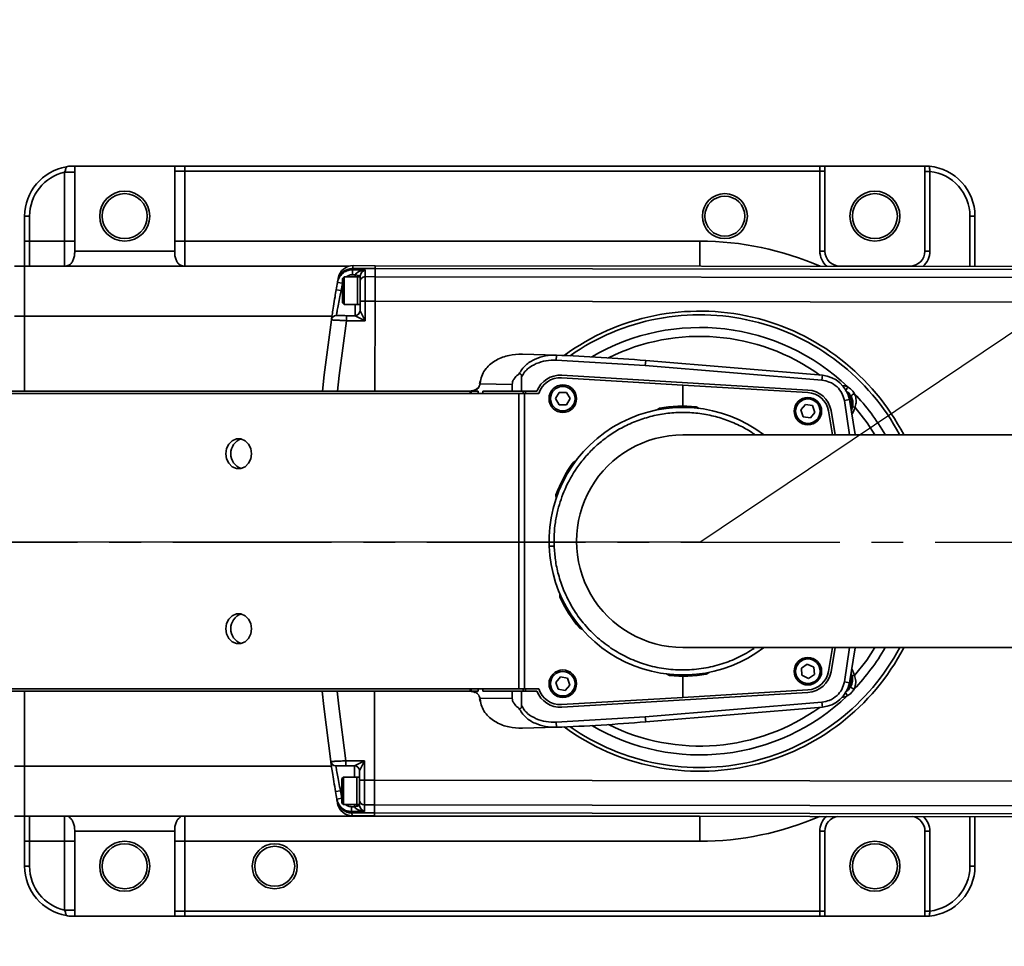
# Model space of a CAD drawing. Header units: millimetres. Extents: x 609 to 1177, y -109 to 470.
# Tile 5 of 40: x 801 to 840, y 71 to 108. Entities that reach past the tile are written whole.
import ezdxf

# ---------------------------------------------------------------- set-up
doc = ezdxf.new("R2010")
doc.units = ezdxf.units.MM
doc.header["$PDSIZE"] = -1
doc.linetypes.add('CENTER', pattern=[10.16, 6.35, -1.27, 1.27, -1.27])
doc.layers.add('中心线层', color=4, linetype='CENTER')
doc.dimstyles.new('ISO-25', dxfattribs={"dimtxt": 2.5, "dimasz": 2, "dimexe": 1.5, "dimexo": 0.625, "dimtad": 1, "dimdec": 1, "dimlfac": 5, "dimtxsty": 'Standard', "dimcen": 2.5, "dimclrd": 1, "dimclre": 1, "dimadec": 0, "dimazin": 0, "dimtfac": 1, "dimtdec": 1, "dimtmove": 0, "dimatfit": 3, "dimfxl": 1, "dimarcsym": 0})

# ---------------------------------------------------------------- blocks, each defined once
blk = doc.blocks.new('*D74')
at = {"color": 1, "lineweight": -2, "transparency": 16777216}
for p, q in [((888.886, 128.122), (879.273, 121.661)), ((827.814, 87.077), (877.613, 120.545))]:
    blk.add_line(p, q, dxfattribs=at)
at = {"color": 1, "transparency": 16777216}
blk.add_solid([(879.087, 121.938), (879.459, 121.384), (877.613, 120.545)], dxfattribs=at)
at = {"layer": 'Defpoints', "color": 0, "transparency": 16777216}
for p in [(877.613, 120.545), (827.814, 87.077)]:
    blk.add_point(p, dxfattribs=at)
at = {"color": 0, "transparency": 16777216, "insert": (883.864, 127.006), "char_height": 2.5, "attachment_point": 5, "rotation": 33.9042}
blk.add_mtext('R300', dxfattribs=at)

msp = doc.modelspace()

# ---------------------------------------------------------------- hatches: boundary and pattern name
at = {"true_color": 0xc7c8ca, "transparency": 33554687}
h = msp.add_hatch(color=9, dxfattribs=at)
h.dxf.hatch_style = 1
h.set_gradient(color1=(173, 221, 247), color2=(173, 221, 247))
h.paths.add_polyline_path([(797.81441, 139.03854, 0.26794919), (780.31441, 108.72765, -0.26794919), (805.31441, 108.72765, -0.53166032), (856.31523, 99.83254), (857.77301, 100.33487), (862.30279, 100.65521), (870.78103, 100.76923), (877.09201, 100.32473), (885.02008, 99.14812), (886.70211, 98.57655, 0.51475995)])
h = msp.add_hatch(color=9, dxfattribs=at)
h.dxf.hatch_style = 1
h.set_gradient(color1=(173, 221, 247), color2=(173, 221, 247))
h.paths.add_polyline_path([(797.81441, 35.11549, -0.26794919), (780.31441, 65.42638, 0.26794919), (805.31441, 65.42638, 0.53166032), (856.31523, 74.32148), (857.77301, 73.81915), (862.30279, 73.49882), (870.78103, 73.38479), (877.09201, 73.82929), (885.02008, 75.0059), (886.70211, 75.57747, -0.51475995)])

# ---------------------------------------------------------------- linework, layer by layer
at = {"linetype": 'Continuous', "lineweight": 35}
for p, q in [((806.81444, 102.11073), (802.81444, 102.11073)), ((802.81444, 102.11073), (802.81444, 98.71073)), ((806.81444, 98.71073), (806.81444, 102.11073)), ((807.21444, 102.11073), (807.21444, 101.91073)), ((807.21444, 102.11073), (832.61444, 102.11073)), ((832.61444, 101.91073), (832.61444, 102.11073)), ((836.81444, 102.11073), (832.81444, 102.11073)), ((832.81444, 102.11073), (832.81444, 98.71073)), ((836.81444, 98.71073), (836.81444, 102.11073)), ((802.41444, 101.86572), (802.81444, 101.86572)), ((802.41444, 99.11073), (802.41444, 101.86572)), ((807.21444, 101.91073), (806.81444, 101.91073)), ((807.21444, 101.91073), (807.21444, 99.11073)), ((832.61444, 101.91073), (807.21444, 101.91073)), ((832.81444, 101.91073), (832.61444, 101.91073)), ((832.61444, 98.71073), (832.61444, 101.91073)), ((836.81444, 101.89958), (837.01444, 101.89958)), ((837.01444, 101.89958), (837.01444, 98.71073)), ((801.01444, 100.11073), (800.81444, 100.11073)), ((800.81444, 99.11073), (800.81444, 100.11073)), ((801.01444, 100.11073), (801.01444, 99.11073)), ((838.61444, 100.11073), (838.81444, 100.11073)), ((838.61444, 98.09617), (838.61444, 100.11073)), ((838.81444, 100.11073), (838.81444, 98.0959)), ((800.81444, 99.11073), (801.01444, 99.11073)), ((801.01444, 98.11073), (801.01444, 99.11073)), ((801.01444, 99.11073), (802.41444, 99.11073)), ((802.41444, 98.11073), (802.41444, 99.11073)), ((802.41444, 99.11073), (802.81444, 99.11073)), ((807.21444, 99.11073), (806.81444, 99.11073)), ((807.21444, 99.11073), (807.21444, 98.11073)), ((807.21444, 99.11073), (827.81444, 99.11073)), ((827.81444, 98.11073), (827.81444, 99.11073)), ((802.81444, 98.71073), (806.81444, 98.71073)), ((802.81444, 98.66173), (802.81444, 98.71073)), ((806.81444, 98.71073), (806.81444, 98.66173)), ((832.81444, 98.71073), (832.61444, 98.71073)), ((836.81444, 98.71073), (837.01444, 98.71073)), ((800.41444, 98.11073), (800.81444, 98.11073)), ((800.81444, 98.11073), (800.81444, 96.11073)), ((800.81444, 98.11073), (813.79732, 98.11073)), ((813.94681, 98.12944), (813.9281, 98.01295)), ((813.94681, 98.12944), (814.82928, 98.12825)), ((814.82928, 98.12825), (814.82913, 98.01173)), ((814.82928, 98.12825), (848.0415, 98.08346)), ((833.41444, 98.11073), (836.21444, 98.11073)), ((833.41444, 98.11073), (833.41444, 98.10318)), ((836.21444, 98.11073), (836.21444, 98.09941)), ((813.58868, 97.67992), (813.5286, 97.62)), ((813.58868, 97.67992), (813.58719, 96.57992)), ((814.12868, 97.67919), (813.58868, 97.67992)), ((813.91876, 97.76551), (813.91902, 97.96163)), ((814.03656, 97.76536), (813.91876, 97.76551)), ((813.9281, 98.01295), (813.91902, 97.96163)), ((813.91902, 97.96163), (814.42906, 97.96094)), ((814.82913, 98.01173), (813.9281, 98.01295)), ((814.02868, 97.68537), (814.22868, 97.6851)), ((814.02868, 97.67933), (814.02868, 97.68537)), ((814.03656, 97.76536), (814.23262, 97.72663)), ((814.12868, 97.67919), (814.12719, 96.57919)), ((814.22868, 97.67906), (814.12868, 97.67919)), ((814.22868, 97.67906), (814.22819, 97.32113)), ((814.22868, 97.67906), (814.22868, 97.6851)), ((814.42869, 97.68956), (814.42737, 96.70898)), ((814.42906, 97.96094), (814.42869, 97.68956)), ((814.42869, 97.68956), (814.82869, 97.68902)), ((814.82869, 97.68902), (814.82737, 96.70844)), ((814.82913, 98.01173), (814.82869, 97.68902)), ((814.82869, 97.68902), (847.23705, 97.64532)), ((847.80217, 97.96727), (814.82913, 98.01173)), ((813.52153, 97.427), (813.32456, 97.46171)), ((813.33653, 97.52939), (813.35541, 97.63528)), ((813.52727, 96.64), (813.5286, 97.62)), ((814.22737, 96.70925), (814.22819, 97.32113)), ((813.46998, 97.13008), (813.27285, 97.16379)), ((813.46998, 97.13008), (813.52794, 97.13)), ((813.52727, 96.64), (813.58719, 96.57992)), ((813.58719, 96.57992), (814.12719, 96.57919)), ((814.02659, 96.12933), (814.02719, 96.57933)), ((814.12719, 96.57919), (814.22719, 96.57906)), ((814.22686, 96.32906), (814.22737, 96.70925)), ((814.42737, 96.70898), (814.22737, 96.70925)), ((814.42737, 96.70898), (814.42632, 95.92879)), ((814.82737, 96.70844), (814.42737, 96.70898)), ((814.82252, 93.11073), (814.82737, 96.70844)), ((845.96569, 96.66645), (814.82737, 96.70844)), ((800.81444, 96.11073), (800.41444, 96.11073)), ((800.81444, 93.11073), (800.81444, 96.11073)), ((813.10247, 96.11073), (800.81444, 96.11073)), ((813.68206, 96.12979), (813.68179, 95.92979)), ((813.68206, 96.12979), (814.02659, 96.12933)), ((814.42632, 95.92879), (814.02659, 96.12933)), ((814.22686, 96.32906), (814.42632, 95.92879)), ((814.42632, 95.92879), (813.68179, 95.92979)), ((820.71715, 94.59244), (822.07755, 94.55177)), ((822.07755, 94.55177), (822.06988, 94.35192)), ((822.06988, 94.35192), (825.6339, 94.13508)), ((825.65051, 94.33439), (825.6339, 94.13508)), ((825.6339, 94.13508), (832.69923, 93.5463)), ((832.71583, 93.74561), (825.65051, 94.33439)), ((832.13877, 93.15704), (822.29428, 93.74719)), ((832.71583, 93.74561), (832.69923, 93.5463)), ((819.02666, 93.51851), (819.00874, 93.41941)), ((819.04392, 93.51625), (819.02477, 93.40596)), ((819.02477, 93.40596), (820.31148, 93.3813)), ((819.02665, 93.51851), (819.02665, 93.51851)), ((819.04392, 93.51625), (819.02665, 93.51851)), ((820.31148, 93.3813), (820.31148, 93.11073)), ((820.68254, 93.67602), (820.68254, 93.11073)), ((827.13444, 93.35686), (822.28829, 93.64737)), ((827.13444, 93.35686), (827.13444, 92.51073)), ((827.13444, 93.35686), (832.13278, 93.05722)), ((818.84645, 93.1629), (818.61928, 93.11073)), ((818.62991, 93.01073), (818.62991, 93.11073)), ((818.66875, 93.11073), (818.62991, 93.11073)), ((818.66875, 93.11073), (818.95159, 93.11073)), ((818.66875, 93.01073), (818.66875, 93.11073)), ((818.94901, 93.24154), (818.84645, 93.1629)), ((818.95159, 93.11073), (818.95159, 93.01073)), ((819.14233, 93.01073), (819.14233, 93.11073)), ((819.14233, 93.11073), (820.31148, 93.11073)), ((820.31148, 93.11073), (820.68254, 93.11073)), ((820.57795, 93.01073), (820.80457, 93.01073)), ((820.68254, 93.11073), (821.30216, 93.11073)), ((820.74593, 93.01073), (820.74593, 93.11073)), ((820.80457, 93.01073), (821.37334, 93.01073)), ((820.84894, 93.11073), (820.84894, 93.01073)), ((822.04576, 92.81072), (822.19009, 93.06072)), ((822.19009, 93.06072), (822.47877, 93.06073)), ((822.47877, 93.06073), (822.62311, 92.81074)), ((822.19011, 92.56072), (822.04576, 92.81072)), ((822.47878, 92.56073), (822.19011, 92.56072)), ((822.62311, 92.81074), (822.47878, 92.56073)), ((831.85008, 92.36044), (832.03531, 92.58185)), ((832.03531, 92.58185), (832.31967, 92.53213)), ((832.31967, 92.53213), (832.4188, 92.26101)), ((833.79459, 92.77638), (833.59818, 92.73861)), ((833.79602, 91.36073), (833.59818, 92.73861)), ((826.08344, 92.35648), (826.19883, 92.42906)), ((827.66508, 92.48459), (827.78563, 92.42095)), ((831.9492, 92.08932), (831.85008, 92.36044)), ((832.4188, 92.26101), (832.23356, 92.0396)), ((832.96439, 92.31994), (833.12178, 91.36499)), ((833.22315, 91.36306), (833.06277, 92.33784)), ((833.87349, 92.34945), (833.92184, 92.48339)), ((833.92184, 92.48339), (834.01926, 92.46083)), ((832.23356, 92.0396), (831.9492, 92.08932)), ((822.74585, 90.25721), (822.86125, 90.32979)), ((823.11698, 83.57766), (822.99643, 83.6413)), ((824.43738, 82.72343), (824.26105, 82.83684)), ((833.12207, 82.85843), (832.96439, 81.90151)), ((833.06277, 81.88361), (833.22286, 82.85644)), ((833.59818, 81.48284), (833.79602, 82.86073)), ((831.87385, 82.03492), (832.1117, 82.1985)), ((831.89658, 81.74715), (831.87385, 82.03492)), ((832.1117, 82.1985), (832.37229, 82.07431)), ((832.37229, 82.07431), (832.39503, 81.78653)), ((822.05029, 81.46163), (822.23645, 81.68226)), ((822.23645, 81.68226), (822.5206, 81.63135)), ((822.5206, 81.63135), (822.61859, 81.35982)), ((826.6038, 81.73686), (826.48325, 81.8005)), ((827.13444, 80.86459), (827.13444, 81.71073)), ((828.18544, 81.86498), (828.07004, 81.7924)), ((832.15717, 81.62295), (831.89658, 81.74715)), ((832.39503, 81.78653), (832.15717, 81.62295)), ((833.90733, 81.72161), (834.00481, 81.74391)), ((794.50774, 81.21073), (820.57795, 81.21073)), ((794.71376, 81.11073), (818.62991, 81.11073)), ((800.81444, 78.11073), (800.81444, 81.11073)), ((814.80153, 77.54807), (814.80633, 81.11073)), ((818.84645, 81.05855), (818.61928, 81.11073)), ((818.62991, 81.11073), (818.62991, 81.21073)), ((818.66875, 81.11073), (818.62991, 81.11073)), ((818.66875, 81.11073), (818.66875, 81.21073)), ((818.66875, 81.11073), (818.95159, 81.11073)), ((818.95159, 81.21073), (818.95159, 81.11073)), ((819.14233, 81.11073), (819.14233, 81.21073)), ((820.31148, 81.11073), (819.14233, 81.11073)), ((820.31148, 81.11073), (820.31148, 80.84015)), ((820.68254, 81.11073), (820.31148, 81.11073)), ((820.80457, 81.21073), (820.57795, 81.21073)), ((820.68254, 81.11073), (820.68254, 80.54544)), ((821.30216, 81.11073), (820.68254, 81.11073)), ((820.74593, 81.11073), (820.74593, 81.21073)), ((820.80457, 81.21073), (821.37334, 81.21073)), ((820.84894, 81.21073), (820.84894, 81.11073)), ((822.14827, 81.1901), (822.05029, 81.46163)), ((822.43242, 81.13919), (822.14827, 81.1901)), ((822.61859, 81.35982), (822.43242, 81.13919)), ((832.13278, 81.16423), (827.13444, 80.86459)), ((833.79459, 81.44507), (833.59818, 81.48284)), ((819.00874, 80.80204), (819.02666, 80.70295)), ((819.02477, 80.81549), (820.31148, 80.84015)), ((819.04392, 80.7052), (819.02477, 80.81549)), ((827.13444, 80.86459), (822.28829, 80.57408)), ((822.29428, 80.47426), (832.13877, 81.06441)), ((819.04392, 80.7052), (819.02665, 80.70294)), ((825.6339, 80.08637), (832.69923, 80.67515)), ((832.71583, 80.47584), (825.65051, 79.88707)), ((832.71583, 80.47584), (832.69923, 80.67515)), ((822.06988, 79.86953), (825.6339, 80.08637)), ((825.65051, 79.88707), (825.6339, 80.08637)), ((820.71715, 79.62901), (822.07755, 79.66968)), ((822.07755, 79.66968), (822.06988, 79.86953)), ((800.41444, 78.11073), (800.81444, 78.11073)), ((800.81444, 78.11073), (800.81444, 76.11073)), ((800.81444, 78.11073), (813.08417, 78.11073)), ((813.65778, 78.12981), (813.65805, 78.32981)), ((814.00231, 78.12934), (813.65778, 78.12981)), ((813.65805, 78.32981), (814.40258, 78.3288)), ((814.00171, 77.67934), (814.00231, 78.12934)), ((814.00231, 78.12934), (814.40258, 78.3288)), ((814.40258, 78.3288), (814.20204, 77.92907)), ((814.40258, 78.3288), (814.40153, 77.54861)), ((813.5003, 76.64002), (813.50163, 77.62002)), ((813.56171, 77.67994), (813.50163, 77.62002)), ((813.56171, 77.67994), (813.56022, 76.57994)), ((814.10171, 77.67921), (813.56171, 77.67994)), ((814.10171, 77.67921), (814.10022, 76.57921)), ((814.20171, 77.67907), (814.10171, 77.67921)), ((814.20153, 77.54888), (814.20204, 77.92907)), ((814.2007, 76.937), (814.20153, 77.54888)), ((814.40153, 77.54861), (814.20153, 77.54888)), ((814.40153, 77.54861), (814.40021, 76.56803)), ((814.40153, 77.54861), (814.80153, 77.54807)), ((814.80153, 77.54807), (814.80021, 76.56749)), ((814.80153, 77.54807), (845.94372, 77.50607)), ((813.44301, 77.1301), (813.24578, 77.09692)), ((813.49376, 76.83303), (813.2967, 76.79886)), ((813.44301, 77.1301), (813.50096, 77.13002)), ((814.2007, 76.937), (814.20022, 76.57908)), ((813.32708, 76.6252), (813.30848, 76.73115)), ((813.5003, 76.64002), (813.56022, 76.57994)), ((813.56022, 76.57994), (814.10022, 76.57921)), ((813.89007, 76.49345), (813.88981, 76.29734)), ((813.89007, 76.49345), (814.00787, 76.4933)), ((814.00021, 76.57331), (814.00022, 76.57935)), ((814.00021, 76.57331), (814.20021, 76.57304)), ((814.00787, 76.4933), (814.20404, 76.53149)), ((814.10022, 76.57921), (814.20022, 76.57908)), ((814.20021, 76.57304), (814.20022, 76.57908)), ((814.40021, 76.56803), (814.39984, 76.29665)), ((814.80021, 76.56749), (814.40021, 76.56803)), ((814.80021, 76.56749), (814.79977, 76.24478)), ((847.20773, 76.52379), (814.80021, 76.56749)), ((800.81444, 76.11073), (800.41444, 76.11073)), ((827.80702, 76.11073), (800.81444, 76.11073)), ((801.01444, 75.11073), (801.01444, 76.11073)), ((802.41444, 75.11073), (802.41444, 76.11073)), ((807.21444, 76.11073), (807.21444, 75.11073)), ((813.88981, 76.29734), (813.89875, 76.246)), ((814.39984, 76.29665), (813.88981, 76.29734)), ((813.89875, 76.246), (814.79977, 76.24478)), ((813.89875, 76.246), (813.91714, 76.12946)), ((814.79961, 76.12827), (813.91714, 76.12946)), ((814.79977, 76.24478), (814.79961, 76.12827)), ((848.04248, 76.08344), (814.79961, 76.12827)), ((814.79977, 76.24478), (847.80895, 76.20027)), ((827.81444, 75.11073), (827.81444, 76.11073)), ((838.61444, 74.11073), (838.61444, 76.09615)), ((838.81444, 76.09588), (838.81444, 74.11073)), ((802.81444, 75.51073), (802.81444, 75.55972)), ((806.81444, 75.51073), (802.81444, 75.51073)), ((802.81444, 75.51073), (802.81444, 72.11073)), ((806.81444, 75.55972), (806.81444, 75.51073)), ((806.81444, 72.11073), (806.81444, 75.51073)), ((832.61444, 75.51073), (832.81444, 75.51073)), ((832.61444, 72.31073), (832.61444, 75.51073)), ((832.81444, 75.51073), (832.81444, 72.11073)), ((836.81444, 72.11073), (836.81444, 75.51073)), ((837.01444, 75.51073), (836.81444, 75.51073)), ((837.01444, 75.51073), (837.01444, 72.32187)), ((801.01444, 75.11073), (800.81444, 75.11073)), ((800.81444, 74.11073), (800.81444, 75.11073)), ((802.41444, 75.11073), (801.01444, 75.11073)), ((801.01444, 75.11073), (801.01444, 74.11073)), ((802.41444, 75.11073), (802.81444, 75.11073)), ((802.41444, 72.35573), (802.41444, 75.11073)), ((807.21444, 75.11073), (806.81444, 75.11073)), ((827.81444, 75.11073), (807.21444, 75.11073)), ((807.21444, 75.11073), (807.21444, 72.31073)), ((800.81444, 74.11073), (801.01444, 74.11073)), ((838.81444, 74.11073), (838.61444, 74.11073)), ((802.41444, 72.35573), (802.81444, 72.35573)), ((802.81444, 72.11073), (806.81444, 72.11073)), ((807.21444, 72.31073), (806.81444, 72.31073)), ((807.21444, 72.31073), (807.21444, 72.11073)), ((807.21444, 72.31073), (832.61444, 72.31073)), ((832.61444, 72.11073), (807.21444, 72.11073)), ((832.61444, 72.31073), (832.81444, 72.31073)), ((832.61444, 72.11073), (832.61444, 72.31073)), ((832.81444, 72.11073), (836.81444, 72.11073)), ((837.01444, 72.32187), (836.81444, 72.32187))]:
    msp.add_line(p, q, dxfattribs=at)
at = {"color": 7, "linetype": 'Continuous', "lineweight": 35}
for p, q in [((794.50774, 93.01073), (820.57795, 93.01073)), ((794.71376, 93.11073), (818.62991, 93.11073)), ((820.57795, 81.21073), (820.57795, 93.01073)), ((820.80457, 93.01073), (820.80457, 81.21073)), ((822.06598, 88.82341), (822.06082, 88.95963)), ((822.45445, 84.96125), (822.36625, 85.16472)), ((822.21521, 84.88334), (822.21005, 85.01956))]:
    msp.add_line(p, q, dxfattribs=at)
msp.add_line((827.81441, 87.07701), (792.81441, 87.07701))
at = {"linetype": 'Continuous', "lineweight": 35, "flags": 128}
for points in [[(812.72123, 93.11073), (812.79112, 93.76362), (813.07957, 95.96004)], [(813.68179, 95.92979), (813.39236, 93.74084), (813.32434, 93.11073)], [(833.79459, 92.77638), (834.03037, 91.37119), (834.03116, 91.36567)], [(834.01926, 92.46083), (833.93216, 92.24973), (833.89935, 92.20147)], [(834.81267, 91.37081), (834.49904, 91.84777), (834.01926, 92.46083)], [(808.85747, 90.61073), (808.88848, 90.81594), (808.97779, 90.9964), (809.11462, 91.13034), (809.28246, 91.20161), (809.46108, 91.20161), (809.62892, 91.13034), (809.76574, 90.9964), (809.85505, 90.81594), (809.88607, 90.61073), (809.85505, 90.40551), (809.76574, 90.22505), (809.62892, 90.09111), (809.46108, 90.01984), (809.28246, 90.01984), (809.11462, 90.09111), (808.97779, 90.22505), (808.88848, 90.40551), (808.85747, 90.61073)], [(808.85747, 83.61073), (808.88848, 83.81594), (808.97779, 83.9964), (809.11462, 84.13034), (809.28246, 84.20161), (809.46108, 84.20161), (809.62892, 84.13034), (809.76574, 83.9964), (809.85505, 83.81594), (809.88607, 83.61073), (809.85505, 83.40551), (809.76574, 83.22505), (809.62892, 83.09111), (809.46108, 83.01984), (809.28246, 83.01984), (809.11462, 83.09111), (808.97779, 83.22505), (808.88848, 83.40551), (808.85747, 83.61073)], [(834.03125, 82.85637), (834.03037, 82.85026), (833.79459, 81.44507)], [(834.00481, 81.74391), (834.48624, 82.35567), (834.81481, 82.85416)], [(833.89442, 81.99138), (833.91827, 81.95524), (834.00481, 81.74391)], [(813.05576, 78.30119), (812.77323, 80.49838), (812.70914, 81.11073)], [(813.31213, 81.11073), (813.37453, 80.51953), (813.65805, 78.32981)]]:
    msp.add_lwpolyline(points, dxfattribs=at)
at = {"linetype": 'Continuous', "lineweight": 35}
for centre, radius in [((804.81444, 100.11073), 1), ((804.81444, 100.11073), 0.9), ((828.81444, 100.11073), 0.9), ((828.81444, 100.11073), 0.8), ((834.81444, 100.11073), 1), ((834.81444, 100.11073), 0.9), ((822.33444, 92.81073), 0.55), ((822.33444, 92.81073), 0.49), ((832.13444, 92.31073), 0.55), ((832.13444, 92.31073), 0.49), ((832.13444, 81.91073), 0.55), ((832.13444, 81.91073), 0.49), ((822.33444, 81.41073), 0.55), ((822.33444, 81.41073), 0.49), ((804.81444, 74.11073), 1), ((804.81444, 74.11073), 0.9), ((810.81444, 74.11073), 0.9), ((810.81444, 74.11073), 0.8), ((834.81444, 74.11073), 1), ((834.81444, 74.11073), 0.9)]:
    msp.add_circle(centre, radius, dxfattribs=at)
for radius, start, end in [(60, 11.0496166, 120), (31.22499, 24.110888, 136.102114), (60, 240, 348.9503834), (31.22499, 223.897886, 335.889112)]:
    msp.add_arc((827.81441, 87.07701), radius, start, end)
for centre, radius, start, end in [((802.81444, 100.11073), 2, 99.594068, 180), ((802.41444, 102.47716), 0.4, 279.811212, 293.833271), ((837.01444, 102.30162), 0.2, 252.517168, 264.808547), ((836.81444, 100.11073), 2, 0, 84.784091), ((802.81444, 100.11073), 1.8, 102.839588, 180), ((836.81444, 100.11073), 1.8, 0, 83.62063), ((827.81444, 87.11073), 12, 66.36627, 90), ((833.41444, 98.71073), 0.8, 180, 229.33641), ((833.41444, 98.71073), 0.6, 180, 270), ((836.21444, 98.71073), 0.6, 270, 0), ((836.21444, 98.71073), 0.8, 310.091612, 0), ((813.946, 97.52944), 0.6, 89.922734, 169.839178), ((813.91818, 97.42144), 0.59159, 89.039464, 169.486683), ((814.4265, 97.49149), 0.19809, 89.366483, 179.355467), ((872.4144, 87.05058), 60, 170.0075284, 170.2962739), ((872.4144, 87.05058), 60, 169.9418977, 170.0075284), ((872.4144, 87.05058), 59.8, 170.0075284, 170.2962739), ((813.27735, 95.93034), 0.2, 89.922734, 171.460517), ((814.02686, 96.32933), 0.2, 269.922734, 359.922734), ((827.81444, 87.11073), 9.2, 27.591014, 126.152277), ((827.81444, 87.11073), 9.05355, 28.100611, 124.978641), ((827.81444, 87.11073), 8.54645, 46.210228, 120.365177), ((827.81444, 87.11073), 8.19289, 54.186478, 116.474498), ((819.00687, 14.61073), 80, 85.2363583, 87.8002451), ((822.23444, 92.74898), 1, 86.569376, 158.792748), ((832.61618, 92.54975), 1.2, 10.88598, 85.236358), ((819.02859, 93.42677), 0.02115, 200.236597, 259.605204), ((822.23444, 92.74898), 0.9, 86.569376, 163.092641), ((832.07893, 92.15883), 0.9, 10.312151, 86.569376), ((832.07893, 92.15883), 1, 10.312151, 86.569376), ((833.42038, 93.37563), 0.32273, 316.30381, 342.81368), ((833.3373, 92.61872), 0.58, 336.068951, 51.926091), ((833.3373, 92.61872), 0.55, 341.003035, 45.204629), ((834.03935, 92.80512), 0.207, 100.984345, 149.28605), ((827.81444, 87.11073), 8.54645, 29.933608, 43.63524), ((827.13444, 87.11073), 5.4, 84.360645, 99.977432), ((809.67474, 90.61073), 0.62092, 108.786365, 251.213635), ((809.67474, 83.61073), 0.62092, 108.786365, 251.213635), ((827.81444, 87.11073), 9.2, 233.847723, 332.406416), ((827.81444, 87.11073), 9.05355, 235.021359, 331.969489), ((827.81444, 87.11073), 8.54645, 316.210228, 330.134136), ((832.07893, 82.06262), 0.9, 273.430624, 349.687849), ((827.13444, 87.11073), 5.4, 264.360645, 279.977432), ((832.07893, 82.06262), 1, 273.430624, 349.687849), ((833.32243, 81.58786), 0.58, 309.664966, 21.750755), ((833.32243, 81.58786), 0.55, 317.077295, 16.331499), ((822.23444, 81.47247), 1, 201.207252, 273.430624), ((822.23444, 81.47247), 0.9, 196.907359, 273.430624), ((832.61618, 81.6717), 1.2, 274.763642, 349.11402), ((834.02397, 81.39957), 0.207, 210.559418, 258.861123), ((819.02859, 80.79468), 0.02115, 100.394796, 159.763403), ((827.81444, 87.11073), 8.54645, 239.634823, 313.63524), ((833.39561, 80.82691), 0.33136, 17.266011, 42.017618), ((827.81444, 87.11073), 8.19289, 243.525502, 305.813522), ((819.00687, 159.61073), 80, 272.1997549, 274.7636417), ((813.25362, 78.33035), 0.2, 188.384952, 269.922734), ((814.00204, 77.92934), 0.2, 359.922734, 89.922734), ((872.4144, 87.05058), 60, 189.5491944, 189.8379399), ((872.4144, 87.05058), 60, 189.8379399, 189.9035706), ((872.4144, 87.05058), 59.8, 189.5491944, 189.8379399), ((813.89042, 76.83753), 0.59159, 190.358785, 270.806004), ((813.91795, 76.72946), 0.6, 190.006291, 269.922734), ((814.39855, 76.76611), 0.19809, 180.490002, 270.478985), ((827.81444, 87.11073), 12, 270, 293.479198), ((833.41444, 75.51073), 0.8, 132.1447, 180), ((833.41444, 75.51073), 0.6, 99.029175, 180), ((836.21444, 75.51073), 0.6, 0, 78.766377), ((836.21444, 75.51073), 0.8, 0, 47.299887), ((802.81444, 74.11073), 2, 180, 260.405932), ((802.81444, 74.11073), 1.8, 180, 257.160412), ((836.81444, 74.11073), 2, 275.215909, 0), ((836.81444, 74.11073), 1.8, 276.37937, 0), ((802.41444, 71.74429), 0.4, 66.230369, 80.400492), ((837.01444, 71.91984), 0.2, 95.208399, 107.462269)]:
    msp.add_arc(centre, radius, start, end, dxfattribs=at)
at = {"color": 7, "linetype": 'Continuous', "lineweight": 35}
for radius, start, end in [(5.35, 52.843407, 182.169038), (4.25, 89.99224, 270), (5.4, 144.360645, 159.977432), (5.35, 182.169038, 307.074066), (5.4, 204.360645, 219.977432)]:
    msp.add_arc((827.13444, 87.11073), radius, start, end, dxfattribs=at)
at = {"linetype": 'Continuous', "lineweight": 35}
for centre, major_axis, ratio, start_param, end_param in [((814.42868, 97.68483), (0.00055, 0.40792), 0.98058068, 1.37340077, 1.57079633), ((814.42879, 97.76483), (0.3993, 0.0508), 0.48418546, 1.50861883, 2.8820196), ((814.42868, 97.68483), (0.00029, 0.21181), 0.94426287, 1.37340077, 1.57079633), ((814.42879, 97.76483), (0.15789, 0.18231), 0.67433497, 0.90788749, 2.28128826), ((814.40021, 76.57277), (0.00055, 0.40792), 0.98058068, 1.57079633, 1.76819189), ((814.40011, 76.49277), (0.39916, -0.05187), 0.48418546, 3.40116571, 4.77456648), ((814.40021, 76.57277), (0.00029, 0.21181), 0.94426287, 1.57079633, 1.76819189), ((814.40011, 76.49277), (-0.15739, 0.18274), 0.67433497, 0.86030439, 2.23370516)]:
    msp.add_ellipse(centre, major_axis=major_axis, ratio=ratio, start_param=start_param, end_param=end_param, dxfattribs=at)
for points, knots in [([(802.41444, 101.86572), (802.42481, 101.89203), (802.43413, 101.91824), (802.45076, 101.96928), (802.45781, 101.9933), (802.46645, 102.0246), (802.46896, 102.03407), (802.47333, 102.05097), (802.47519, 102.0584), (802.47959, 102.07625), (802.4811, 102.08275), (802.4811, 102.08275)], [0, 0, 0, 0, 0.25, 0.25, 0.5, 0.5, 0.625, 0.625, 0.75, 0.75, 1, 1, 1, 1]), ([(802.57612, 102.11073), (802.57575, 102.11073), (802.5742, 102.11073), (802.59769, 102.11073), (802.69068, 102.11073), (802.79416, 102.11073), (802.80863, 102.11073), (802.81444, 102.11073)], [0, 0, 0, 0, 0.01755692, 0.07425863, 0.32671773, 0.72965022, 1, 1, 1, 1]), ([(806.81444, 102.11073), (806.81444, 102.11073), (806.8175, 102.11073), (806.82915, 102.11073), (806.83787, 102.11073), (806.86011, 102.11073), (806.87356, 102.11073), (806.90459, 102.11073), (806.92227, 102.11073), (806.97917, 102.11073), (807.02266, 102.11073), (807.11576, 102.11073), (807.16538, 102.11073), (807.21444, 102.11073)], [0, 0, 0, 0, 0.125, 0.125, 0.25, 0.25, 0.375, 0.375, 0.5, 0.5, 0.75, 0.75, 1, 1, 1, 1]), ([(832.81444, 102.11073), (832.81444, 102.11073), (832.80786, 102.11073), (832.78474, 102.11073), (832.76871, 102.11073), (832.71193, 102.11073), (832.6627, 102.11073), (832.61444, 102.11073)], [0, 0, 0, 0, 0.25, 0.25, 0.5, 0.5, 1, 1, 1, 1]), ([(836.81444, 102.11073), (836.81818, 102.11073), (836.82694, 102.11073), (836.87926, 102.11073), (836.92656, 102.11073), (836.9481, 102.11073), (836.95602, 102.11073), (836.95454, 102.11073), (836.95443, 102.11073)], [0, 0, 0, 0, 0.27180361, 0.6359101, 0.81313349, 0.92820316, 0.99464047, 1, 1, 1, 1]), ([(836.99626, 102.10244), (836.99626, 102.10244), (836.99784, 102.07999), (837.00247, 102.02354), (837.0044, 102.00104), (837.00895, 101.95212), (837.01155, 101.92608), (837.01444, 101.89958)], [0, 0, 0, 0, 0.5, 0.5, 0.75, 0.75, 1, 1, 1, 1]), ([(800.81444, 98.11073), (800.81444, 98.11073), (800.81444, 98.11767), (800.81444, 98.14483), (800.81444, 98.16534), (800.81444, 98.21792), (800.81444, 98.25006), (800.81444, 98.32565), (800.81444, 98.36877), (800.81444, 98.46264), (800.81444, 98.51375), (800.81444, 98.62299), (800.81444, 98.6803), (800.81444, 98.79895), (800.81444, 98.86034), (800.81444, 98.98466), (800.81444, 99.04809), (800.81444, 99.11073)], [0, 0, 0, 0, 0.125, 0.125, 0.25, 0.25, 0.375, 0.375, 0.5, 0.5, 0.625, 0.625, 0.75, 0.75, 0.875, 0.875, 1, 1, 1, 1]), ([(802.81444, 98.66173), (802.81444, 98.6307), (802.81272, 98.60032), (802.80636, 98.54077), (802.80165, 98.51136), (802.78975, 98.45529), (802.78259, 98.42857), (802.76601, 98.37761), (802.75651, 98.35326), (802.7358, 98.30835), (802.72455, 98.28761), (802.70013, 98.24939), (802.68688, 98.23183), (802.64484, 98.18521), (802.61381, 98.16157), (802.57653, 98.14504)], [0, 0, 0, 0, 0.125, 0.125, 0.25, 0.25, 0.375, 0.375, 0.5, 0.5, 0.625, 0.625, 0.75, 0.75, 1, 1, 1, 1]), ([(806.81444, 98.66173), (806.81444, 98.6307), (806.81615, 98.60032), (806.82252, 98.54077), (806.82723, 98.51136), (806.83912, 98.45529), (806.84628, 98.42857), (806.86286, 98.37761), (806.87236, 98.35326), (806.89307, 98.30835), (806.90433, 98.28761), (806.92874, 98.24939), (806.942, 98.23183), (806.98403, 98.18521), (807.01506, 98.16157), (807.05234, 98.14504)], [0, 0, 0, 0, 0.125, 0.125, 0.25, 0.25, 0.375, 0.375, 0.5, 0.5, 0.625, 0.625, 0.75, 0.75, 1, 1, 1, 1]), ([(802.57653, 98.14504), (802.55027, 98.1334), (802.52354, 98.1249), (802.46943, 98.11356), (802.44182, 98.11073), (802.41444, 98.11073)], [0, 0, 0, 0, 0.5, 0.5, 1, 1, 1, 1]), ([(807.05234, 98.14504), (807.07861, 98.1334), (807.10533, 98.1249), (807.15944, 98.11356), (807.18706, 98.11073), (807.21444, 98.11073)], [0, 0, 0, 0, 0.5, 0.5, 1, 1, 1, 1]), ([(813.32456, 97.46171), (813.34338, 97.52876), (813.38107, 97.66303), (813.519, 97.82523), (813.69472, 97.93084), (813.8367, 97.96073), (813.91001, 97.96153), (813.91902, 97.96163)], [0, 0, 0, 0, 0.24654556, 0.49374954, 0.73843393, 0.96784676, 1, 1, 1, 1]), ([(813.91876, 97.76551), (813.86897, 97.76109), (813.78075, 97.75325), (813.70908, 97.70209), (813.67785, 97.6798)], [0, 0, 0, 0, 0.564242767, 1, 1, 1, 1]), ([(813.07957, 95.96004), (813.08153, 95.97314), (813.08545, 95.99935), (813.11643, 96.20339), (813.16349, 96.50399), (813.21845, 96.84295), (813.25699, 97.07029), (813.27285, 97.16379)], [0, 0, 0, 0, 0.21118223, 0.42247827, 0.63494254, 0.84985754, 1, 1, 1, 1]), ([(813.46998, 97.13008), (813.45421, 97.05243), (813.41586, 96.86372), (813.36116, 96.58223), (813.31432, 96.33252), (813.28348, 96.163), (813.27957, 96.14122), (813.27762, 96.13034)], [0, 0, 0, 0, 0.15036382, 0.36544998, 0.57789916, 0.78904147, 1, 1, 1, 1]), ([(813.27762, 96.13034), (813.2794, 96.13034), (813.28404, 96.13033), (813.33102, 96.13027), (813.42244, 96.13014), (813.5445, 96.12998), (813.63621, 96.12985), (813.68206, 96.12979)], [0, 0, 0, 0, 0.13367763, 0.34798772, 0.5645817, 0.78231023, 1, 1, 1, 1]), ([(813.68179, 95.92979), (813.6135, 95.93324), (813.47684, 95.94014), (813.29505, 95.94926), (813.15899, 95.95607), (813.08912, 95.95956), (813.08222, 95.9599), (813.07957, 95.96004)], [0, 0, 0, 0, 0.21706422, 0.43444939, 0.65113368, 0.86592116, 1, 1, 1, 1]), ([(819.04392, 93.51625), (819.0639, 93.60595), (819.10387, 93.78534), (819.30616, 94.09361), (819.66745, 94.37605), (820.17919, 94.56729), (820.53768, 94.58405), (820.71715, 94.59244)], [0, 0, 0, 0, 0.126795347, 0.253567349, 0.503353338, 0.751373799, 1, 1, 1, 1]), ([(820.57233, 93.78926), (820.65708, 93.91865), (820.82437, 94.17408), (821.21947, 94.40659), (821.64089, 94.54174), (821.93252, 94.54844), (822.07755, 94.55177)], [0, 0, 0, 0, 0.25774301, 0.50876612, 0.75568993, 1, 1, 1, 1]), ([(820.68254, 93.67602), (820.71514, 93.73616), (820.78024, 93.85629), (820.97341, 94.05137), (821.26828, 94.22721), (821.66284, 94.34366), (821.93436, 94.34917), (822.06988, 94.35192)], [0, 0, 0, 0, 0.12558669, 0.25085684, 0.50083657, 0.75085875, 1, 1, 1, 1]), ([(820.31148, 93.3813), (820.31516, 93.41799), (820.32344, 93.5006), (820.40235, 93.6403), (820.49506, 93.73053), (820.56248, 93.78177), (820.57233, 93.78926)], [0, 0, 0, 0, 0.2073673, 0.46703957, 0.92210194, 1, 1, 1, 1]), ([(820.57233, 93.78925), (820.58298, 93.79617), (820.59938, 93.80683), (820.62363, 93.81072), (820.64119, 93.80717), (820.65627, 93.79644), (820.66973, 93.77585), (820.68136, 93.73489), (820.68207, 93.69956), (820.68254, 93.67602)], [0, 0, 0, 0, 0.18300706, 0.28164731, 0.36486234, 0.44842531, 0.54302865, 0.69543953, 1, 1, 1, 1]), ([(818.80401, 93.11073), (818.85408, 93.14661), (818.92678, 93.1987), (818.99627, 93.31197), (819.01549, 93.37533), (819.02477, 93.40596)], [0, 0, 0, 0, 0.53333774, 0.77436382, 1, 1, 1, 1]), ([(832.69923, 93.5463), (832.79855, 93.52915), (833.01909, 93.49106), (833.29762, 93.30523), (833.51008, 93.04311), (833.56861, 92.84082), (833.59818, 92.73861)], [0, 0, 0, 0, 0.23217719, 0.51554916, 0.75523264, 1, 1, 1, 1]), ([(833.522, 93.32852), (833.56759, 93.32589), (833.63959, 93.32173), (833.70478, 93.2914), (833.7287, 93.28027)], [0, 0, 0, 0, 0.63314615, 1, 1, 1, 1]), ([(818.84645, 93.1629), (818.84326, 93.16404), (818.8366, 93.16643), (818.82671, 93.16667), (818.81734, 93.16391), (818.80946, 93.15767), (818.80391, 93.14843), (818.80116, 93.13714), (818.80092, 93.12501), (818.80265, 93.11672), (818.80347, 93.11275)], [0, 0, 0, 0, 0.11172251, 0.2335281, 0.3632435, 0.49750147, 0.63214655, 0.76295253, 0.8863699, 1, 1, 1, 1]), ([(833.86138, 92.91085), (833.85702, 92.91841), (833.82813, 92.96856), (833.75719, 93.05878), (833.67297, 93.11426), (833.63084, 93.14201)], [0, 0, 0, 0, 0.08155854, 0.54066064, 1, 1, 1, 1]), ([(833.7287, 93.28027), (833.77823, 93.24749), (833.87737, 93.18188), (833.9604, 93.07657), (833.99476, 93.01722), (833.99991, 93.00833)], [0, 0, 0, 0, 0.45919461, 0.91897791, 1, 1, 1, 1]), ([(833.99991, 93.00833), (834.01287, 92.97772), (834.05433, 92.87985), (834.07302, 92.70931), (834.04903, 92.55221), (834.0236, 92.47414), (834.01926, 92.46083)], [0, 0, 0, 0, 0.180378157, 0.576762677, 0.927851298, 1, 1, 1, 1]), ([(833.92184, 92.48339), (833.93034, 92.53821), (833.9399, 92.59988), (833.93206, 92.71855), (833.91258, 92.80925), (833.87378, 92.88625), (833.86138, 92.91085)], [0, 0, 0, 0, 0.3614081, 0.40663252, 0.81041818, 1, 1, 1, 1]), ([(862.13444, 91.36073), (862.12946, 91.36073), (862.11959, 91.36073), (862.04556, 91.36073), (861.93648, 91.36073), (861.73063, 91.36073), (861.37798, 91.36073), (860.84586, 91.36073), (860.27882, 91.36073), (859.71632, 91.36073), (858.94685, 91.36073), (857.8806, 91.36073), (856.41726, 91.36073), (854.79755, 91.36073), (853.04935, 91.36073), (851.20248, 91.36073), (849.4395, 91.36073), (847.80228, 91.36073), (846.31627, 91.36073), (844.8198, 91.36073), (843.32395, 91.36073), (841.84074, 91.36073), (840.38655, 91.36073), (838.97697, 91.36073), (837.47155, 91.36073), (835.90916, 91.36073), (834.35307, 91.36073), (833.1437, 91.36073), (832.22251, 91.36073), (831.52975, 91.36073), (830.86104, 91.36073), (830.18442, 91.36073), (829.53416, 91.36073), (828.92446, 91.36073), (828.37413, 91.36073), (827.95494, 91.36073), (827.64868, 91.36073), (827.43294, 91.36073), (827.26751, 91.36073), (827.15594, 91.36073), (827.14174, 91.36073), (827.13444, 91.36073)], [0, 0, 0, 0, 0.01125268, 0.02233808, 0.03324738, 0.04396228, 0.06872296, 0.09183718, 0.11292373, 0.13165999, 0.14803365, 0.18422906, 0.22155334, 0.25958402, 0.29779067, 0.33559826, 0.37263775, 0.39976056, 0.42637041, 0.45255401, 0.47849152, 0.50441077, 0.53037191, 0.55627405, 0.58225625, 0.61719896, 0.65219448, 0.68660608, 0.70695552, 0.72705647, 0.74713361, 0.77010769, 0.79699285, 0.82255378, 0.85114962, 0.88296079, 0.90367952, 0.9256822, 0.94902589, 0.97377448, 1, 1, 1, 1]), ([(829.9834, 82.82052), (829.78105, 82.69749), (829.37037, 82.4478), (828.68812, 82.18343), (827.96474, 82.00936), (827.21631, 81.94323), (826.46736, 81.98558), (825.74219, 82.13562), (825.05692, 82.37551), (824.64169, 82.60869), (824.43738, 82.72343)], [0, 0, 0, 0, 0.12120257, 0.24597411, 0.37317619, 0.50152609, 0.62967008, 0.75626729, 0.88007169, 1, 1, 1, 1]), ([(827.13444, 82.86073), (827.14558, 82.86073), (827.16695, 82.86073), (827.33189, 82.86073), (827.56642, 82.86073), (827.85847, 82.86073), (828.18757, 82.86073), (828.53819, 82.86073), (828.93539, 82.86073), (829.38853, 82.86073), (829.92231, 82.86073), (830.50721, 82.86073), (831.1579, 82.86073), (832.03797, 82.86073), (833.2022, 82.86073), (834.70834, 82.86073), (836.22158, 82.86073), (837.68362, 82.86073), (839.05583, 82.86073), (840.47615, 82.86073), (841.93356, 82.86073), (843.41967, 82.86073), (844.92378, 82.86073), (846.43127, 82.86073), (848.09365, 82.86073), (849.88274, 82.86073), (851.75608, 82.86073), (853.23877, 82.86073), (854.37042, 82.86073), (855.18712, 82.86073), (855.96932, 82.86073), (856.71832, 82.86073), (857.46937, 82.86073), (858.25612, 82.86073), (859.09269, 82.86073), (859.94571, 82.86073), (860.68764, 82.86073), (861.28985, 82.86073), (861.66308, 82.86073), (861.89467, 82.86073), (862.02722, 82.86073), (862.11656, 82.86073), (862.12847, 82.86073), (862.13444, 82.86073)], [0, 0, 0, 0, 0.032429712, 0.06216608, 0.089368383, 0.114173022, 0.136698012, 0.157046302, 0.175308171, 0.197555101, 0.218565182, 0.239858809, 0.261410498, 0.283195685, 0.319947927, 0.356501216, 0.392382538, 0.41893892, 0.445264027, 0.471312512, 0.497192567, 0.523091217, 0.54922359, 0.575668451, 0.602490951, 0.638826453, 0.675640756, 0.712677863, 0.731177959, 0.74959643, 0.767883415, 0.785989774, 0.804143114, 0.824922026, 0.848798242, 0.875462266, 0.904478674, 0.927457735, 0.951185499, 0.963254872, 0.975423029, 0.987672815, 1, 1, 1, 1]), ([(833.84572, 81.29432), (833.85568, 81.31369), (833.89659, 81.39321), (833.93267, 81.53477), (833.91521, 81.66348), (833.90733, 81.72161)], [0, 0, 0, 0, 0.15006865, 0.61611465, 1, 1, 1, 1]), ([(834.00481, 81.74391), (834.02376, 81.66844), (834.06436, 81.50668), (834.03862, 81.3216), (833.99447, 81.2205), (833.98398, 81.19646)], [0, 0, 0, 0, 0.40002894, 0.85737931, 1, 1, 1, 1]), ([(818.80401, 81.11073), (818.85408, 81.07485), (818.92678, 81.02275), (818.99627, 80.90948), (819.01549, 80.84612), (819.02477, 80.81549)], [0, 0, 0, 0, 0.53333774, 0.77436382, 1, 1, 1, 1]), ([(832.69923, 80.67515), (832.79855, 80.6923), (833.01909, 80.73039), (833.29762, 80.91622), (833.51008, 81.17834), (833.56861, 81.38064), (833.59818, 81.48284)], [0, 0, 0, 0, 0.23217719, 0.51554916, 0.75523264, 1, 1, 1, 1]), ([(833.61456, 81.06378), (833.62212, 81.06814), (833.67227, 81.09703), (833.76249, 81.16798), (833.81797, 81.2522), (833.84572, 81.29432)], [0, 0, 0, 0, 0.08155854, 0.54066064, 1, 1, 1, 1]), ([(833.98398, 81.19646), (833.9512, 81.14693), (833.88559, 81.0478), (833.78028, 80.96476), (833.72093, 80.9304), (833.71204, 80.92526)], [0, 0, 0, 0, 0.45919461, 0.91897791, 1, 1, 1, 1]), ([(818.84645, 81.05855), (818.84288, 81.05732), (818.83575, 81.05486), (818.82568, 81.05507), (818.8167, 81.05802), (818.80935, 81.06395), (818.80417, 81.07263), (818.80139, 81.08339), (818.80083, 81.0956), (818.80257, 81.10434), (818.80345, 81.10871)], [0, 0, 0, 0, 0.12494323, 0.25000113, 0.3750539, 0.5000006, 0.62495131, 0.74999902, 0.8750604, 1, 1, 1, 1]), ([(820.31148, 80.84015), (820.31516, 80.80347), (820.32344, 80.72085), (820.40235, 80.58116), (820.49506, 80.49092), (820.56248, 80.43968), (820.57233, 80.43219)], [0, 0, 0, 0, 0.207367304, 0.46703957, 0.922101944, 1, 1, 1, 1]), ([(833.71204, 80.92526), (833.6816, 80.91151), (833.61381, 80.8809), (833.53952, 80.87634), (833.49858, 80.87383)], [0, 0, 0, 0, 0.44898401, 1, 1, 1, 1]), ([(819.04392, 80.7052), (819.0639, 80.6155), (819.10387, 80.43611), (819.30616, 80.12784), (819.66745, 79.84541), (820.17919, 79.65416), (820.53768, 79.6374), (820.71715, 79.62901)], [0, 0, 0, 0, 0.12679535, 0.25356735, 0.50335334, 0.7513738, 1, 1, 1, 1]), ([(820.57233, 80.4322), (820.58298, 80.42528), (820.59938, 80.41462), (820.62363, 80.41073), (820.64119, 80.41429), (820.65627, 80.42502), (820.66973, 80.44561), (820.68136, 80.48656), (820.68207, 80.52189), (820.68254, 80.54544)], [0, 0, 0, 0, 0.18300706, 0.28164731, 0.36486234, 0.44842531, 0.54302865, 0.69543953, 1, 1, 1, 1]), ([(820.57233, 80.43219), (820.65708, 80.3028), (820.82437, 80.04738), (821.21947, 79.81486), (821.64089, 79.67971), (821.93252, 79.67301), (822.07755, 79.66968)], [0, 0, 0, 0, 0.25774301, 0.50876612, 0.75568993, 1, 1, 1, 1]), ([(820.68254, 80.54544), (820.71514, 80.48529), (820.78024, 80.36516), (820.97341, 80.17008), (821.26828, 79.99424), (821.66284, 79.87779), (821.93436, 79.87228), (822.06988, 79.86953)], [0, 0, 0, 0, 0.12558669, 0.25085684, 0.50083657, 0.75085875, 1, 1, 1, 1]), ([(813.05576, 78.30119), (813.06231, 78.3015), (813.07539, 78.30212), (813.1774, 78.30693), (813.32794, 78.31407), (813.4977, 78.32214), (813.61152, 78.32758), (813.65805, 78.32981)], [0, 0, 0, 0, 0.2123801, 0.42446093, 0.6371568, 0.85166574, 1, 1, 1, 1]), ([(813.24578, 77.09692), (813.2231, 77.23348), (813.17774, 77.50656), (813.12058, 77.87047), (813.07919, 78.1427), (813.05855, 78.2822), (813.05653, 78.29593), (813.05576, 78.30119)], [0, 0, 0, 0, 0.21854362, 0.43699856, 0.6535352, 0.86723993, 1, 1, 1, 1]), ([(813.65778, 78.12981), (813.62654, 78.12985), (813.55015, 78.12995), (813.43622, 78.13011), (813.33511, 78.13024), (813.26655, 78.13034), (813.25775, 78.13035), (813.25335, 78.13035)], [0, 0, 0, 0, 0.14877732, 0.36374151, 0.57650049, 0.7882324, 1, 1, 1, 1]), ([(813.25335, 78.13035), (813.25412, 78.12598), (813.25614, 78.11458), (813.27675, 77.99866), (813.31807, 77.77249), (813.37514, 77.47019), (813.42038, 77.24351), (813.44301, 77.1301)], [0, 0, 0, 0, 0.13261588, 0.34613035, 0.56259424, 0.78115862, 1, 1, 1, 1]), ([(813.88981, 76.29734), (813.82349, 76.30373), (813.69108, 76.31649), (813.51342, 76.41681), (813.37599, 76.56603), (813.31502, 76.70521), (813.29935, 76.7853), (813.2967, 76.79886)], [0, 0, 0, 0, 0.23545571, 0.47008146, 0.7083265, 0.95059334, 1, 1, 1, 1]), ([(813.64382, 76.57983), (813.64389, 76.57975), (813.67353, 76.54703), (813.75948, 76.50883), (813.84653, 76.49858), (813.89007, 76.49345)], [0, 0, 0, 0, 0.00109435, 0.50043511, 1, 1, 1, 1]), ([(800.81444, 76.11073), (800.81444, 76.11073), (800.81444, 76.10378), (800.81444, 76.07662), (800.81444, 76.05612), (800.81444, 76.00353), (800.81444, 75.9714), (800.81444, 75.89581), (800.81444, 75.85268), (800.81444, 75.75881), (800.81444, 75.7077), (800.81444, 75.59847), (800.81444, 75.54115), (800.81444, 75.4225), (800.81444, 75.36112), (800.81444, 75.23679), (800.81444, 75.17336), (800.81444, 75.11073)], [0, 0, 0, 0, 0.125, 0.125, 0.25, 0.25, 0.375, 0.375, 0.5, 0.5, 0.625, 0.625, 0.75, 0.75, 0.875, 0.875, 1, 1, 1, 1]), ([(802.81444, 75.55972), (802.81444, 75.59075), (802.81272, 75.62113), (802.80636, 75.68068), (802.80165, 75.7101), (802.78975, 75.76616), (802.78259, 75.79288), (802.76601, 75.84384), (802.75651, 75.8682), (802.7358, 75.9131), (802.72455, 75.93384), (802.70013, 75.97206), (802.68688, 75.98962), (802.64484, 76.03624), (802.61381, 76.05989), (802.57653, 76.07641)], [0, 0, 0, 0, 0.125, 0.125, 0.25, 0.25, 0.375, 0.375, 0.5, 0.5, 0.625, 0.625, 0.75, 0.75, 1, 1, 1, 1]), ([(806.81444, 75.55972), (806.81444, 75.59075), (806.81615, 75.62113), (806.82252, 75.68068), (806.82723, 75.7101), (806.83912, 75.76616), (806.84628, 75.79288), (806.86286, 75.84384), (806.87236, 75.8682), (806.89307, 75.9131), (806.90433, 75.93384), (806.92874, 75.97206), (806.942, 75.98962), (806.98403, 76.03624), (807.01506, 76.05989), (807.05234, 76.07641)], [0, 0, 0, 0, 0.125, 0.125, 0.25, 0.25, 0.375, 0.375, 0.5, 0.5, 0.625, 0.625, 0.75, 0.75, 1, 1, 1, 1]), ([(802.4811, 72.1387), (802.4811, 72.1387), (802.47959, 72.14521), (802.47519, 72.16306), (802.47333, 72.17049), (802.46896, 72.18738), (802.46645, 72.19685), (802.45781, 72.22815), (802.45076, 72.25217), (802.43413, 72.30321), (802.42481, 72.32943), (802.41444, 72.35573)], [0, 0, 0, 0, 0.25, 0.25, 0.375, 0.375, 0.5, 0.5, 0.75, 0.75, 1, 1, 1, 1]), ([(802.81444, 72.11073), (802.80586, 72.11073), (802.78965, 72.11073), (802.69976, 72.11073), (802.62583, 72.11073), (802.57737, 72.11073), (802.5763, 72.11073), (802.57609, 72.11073)], [0, 0, 0, 0, 0.33513574, 0.63371164, 0.79624658, 0.9601474, 1, 1, 1, 1]), ([(806.81444, 72.11073), (806.81444, 72.11073), (806.8175, 72.11073), (806.82915, 72.11073), (806.83787, 72.11073), (806.86011, 72.11073), (806.87356, 72.11073), (806.90459, 72.11073), (806.92227, 72.11073), (806.97917, 72.11073), (807.02266, 72.11073), (807.11576, 72.11073), (807.16538, 72.11073), (807.21444, 72.11073)], [0, 0, 0, 0, 0.125, 0.125, 0.25, 0.25, 0.375, 0.375, 0.5, 0.5, 0.75, 0.75, 1, 1, 1, 1]), ([(832.81444, 72.11073), (832.81444, 72.11073), (832.80786, 72.11073), (832.78474, 72.11073), (832.76871, 72.11073), (832.71193, 72.11073), (832.6627, 72.11073), (832.61444, 72.11073)], [0, 0, 0, 0, 0.25, 0.25, 0.5, 0.5, 1, 1, 1, 1]), ([(836.95448, 72.11073), (836.95361, 72.11073), (836.94986, 72.11073), (836.89204, 72.11073), (836.8288, 72.11073), (836.81832, 72.11073), (836.81444, 72.11073)], [0, 0, 0, 0, 0.06242341, 0.26889502, 0.72905997, 1, 1, 1, 1]), ([(837.01444, 72.32187), (837.01155, 72.29537), (837.00895, 72.26933), (837.0044, 72.22041), (837.00247, 72.19791), (836.99784, 72.14146), (836.99626, 72.11901), (836.99626, 72.11901)], [0, 0, 0, 0, 0.25, 0.25, 0.5, 0.5, 1, 1, 1, 1])]:
    msp.add_open_spline(points, degree=3, knots=knots, dxfattribs=at)
at = {"color": 8, "linetype": 'Continuous', "lineweight": 35}
msp.add_open_spline([(821.98813, 86.91581), (821.98628, 87.0682), (821.98246, 87.38308), (822.03278, 87.86857), (822.15386, 88.48337), (822.41163, 89.23328), (822.8036, 89.9327), (823.22336, 90.47595), (823.60788, 90.87782), (824.04548, 91.24567), (824.54492, 91.57586), (825.08984, 91.85139), (825.68129, 92.06475), (826.30053, 92.20655), (826.93905, 92.27015), (827.58058, 92.25507), (828.20861, 92.16025), (828.81515, 91.9932), (829.37693, 91.75617), (829.78425, 91.54231), (829.98638, 91.39365), (830.03115, 91.36073)], degree=3, knots=[0, 0, 0, 0, 0.04022731, 0.08312327, 0.12863071, 0.20553112, 0.2915084, 0.33904517, 0.3865728, 0.43814599, 0.48971008, 0.54437577, 0.59903236, 0.65538686, 0.71173228, 0.76808677, 0.82443219, 0.87909788, 0.93375447, 0.98532766, 1, 1, 1, 1], dxfattribs=at)
at = {"color": 7, "linetype": 'Continuous', "lineweight": 35}
for points, knots in [([(821.78827, 86.90824), (821.79094, 86.90834), (821.79505, 86.9085), (821.81997, 86.90944), (821.84576, 86.91042), (821.87778, 86.91163), (821.92431, 86.91339), (821.96299, 86.91486), (821.98813, 86.91581)], [0, 0, 0, 0, 0.239456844, 0.36836066, 0.5, 0.63163934, 0.760543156, 1, 1, 1, 1]), ([(822.36625, 85.16472), (822.29252, 85.36648), (822.15005, 85.75632), (822.0283, 86.34647), (822.00117, 86.73099), (821.98813, 86.91581)], [0, 0, 0, 0, 0.35776583, 0.69129437, 1, 1, 1, 1]), ([(824.26105, 82.83684), (824.0525, 82.99047), (823.64753, 83.28879), (823.14954, 83.82631), (822.74684, 84.37986), (822.54947, 84.7723), (822.45445, 84.96125)], [0, 0, 0, 0, 0.27481589, 0.53364401, 0.77546986, 1, 1, 1, 1])]:
    msp.add_open_spline(points, degree=3, knots=knots, dxfattribs=at)
at = {"layer": '中心线层'}
msp.add_line((786.41843, 87.07701), (894.03623, 87.07701), dxfattribs=at)

# ---------------------------------------------------------------- dimensions: what is measured, and where the dimension line sits
dim = msp.add_radius_dim(center=(827.81441, 87.07701), mpoint=(877.61269, 120.54539), dimstyle='ISO-25')
dim.commit()
dim.dimension.update_dxf_attribs({"geometry": '*D74', "text_midpoint": (883.86363, 127.00563)})

doc.saveas('drawing.dxf')
